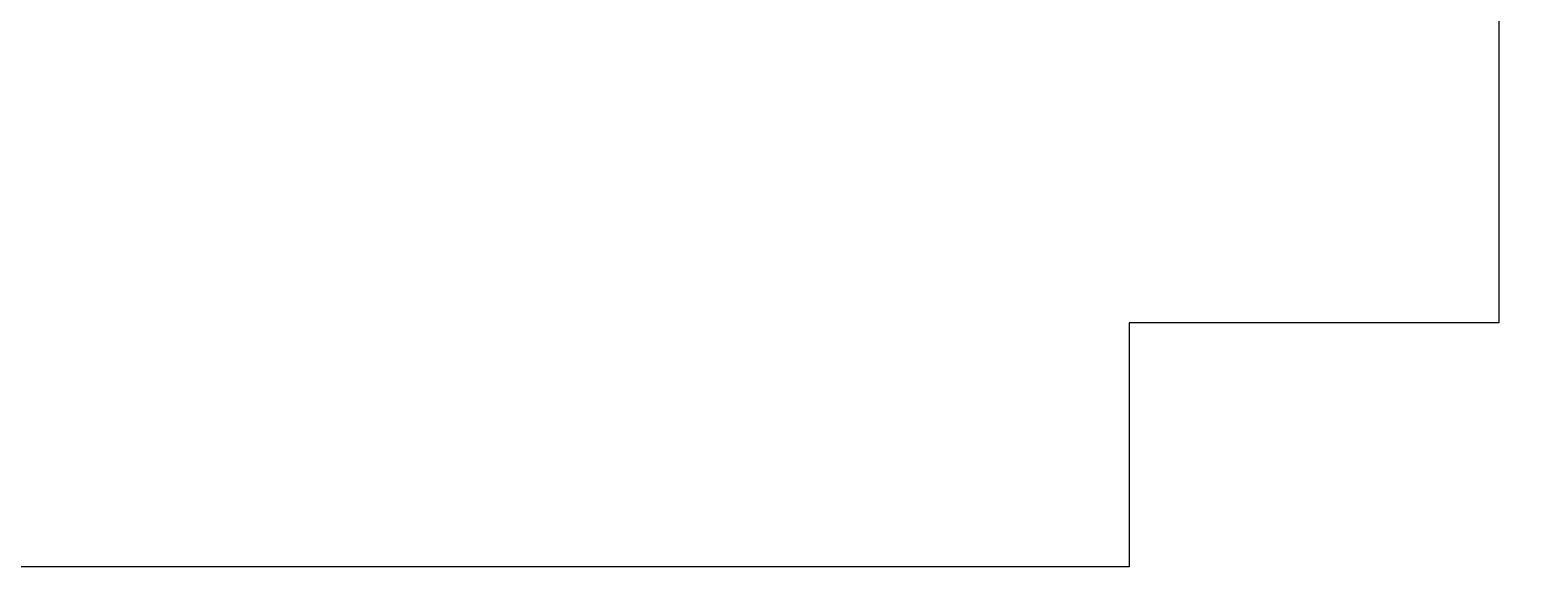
# Model space of a CAD drawing. Extents: x 23 to 1532, y 6 to 258.
# Tile 5 of 15: x 156 to 407, y 6 to 95. Entities that reach past the tile are written whole.
import ezdxf
from ezdxf.enums import TextEntityAlignment as Align

# ---------------------------------------------------------------- set-up
doc = ezdxf.new("R2010")
doc.units = 0
doc.header["$MEASUREMENT"] = 0
doc.layers.add('B_ANNO_DIM', color=7, linetype='Continuous', lineweight=18)
doc.layers.add('B_ANNO_NOPLOT', color=47, linetype='Continuous', lineweight=18, plot=False)
doc.styles.add('Annotative', font='calibri.ttf', dxfattribs={"height": 0.0625})

# ---------------------------------------------------------------- blocks, each defined once
blk = doc.blocks.new('*U99')
at = {"layer": 'B_ANNO_NOPLOT', "flags": 128}
blk.add_lwpolyline([(0, 0), (0, 252), (323.9277, 252), (323.9277, 238.8552), (378, 238.8552), (378, 40.4996), (316.5708, 40.4996), (316.5708, 0)], close=True, dxfattribs=at)
at = {"layer": 'B_ANNO_DIM', "style": 'Annotative'}
blk.add_attdef('LHFH', text='', height=1.5, dxfattribs=at).set_placement((24.7565, 247.865, 1.6845), align=Align.MIDDLE_CENTER)
blk.add_attdef('LHFV', text='', height=1.5, rotation=90, dxfattribs=at).set_placement((15.2753, 237.052, 1.6845), align=Align.MIDDLE_CENTER)

msp = doc.modelspace()

# ---------------------------------------------------------------- block references
msp.add_blockref('*U99', (22.5, 6))

doc.saveas('drawing.dxf')
